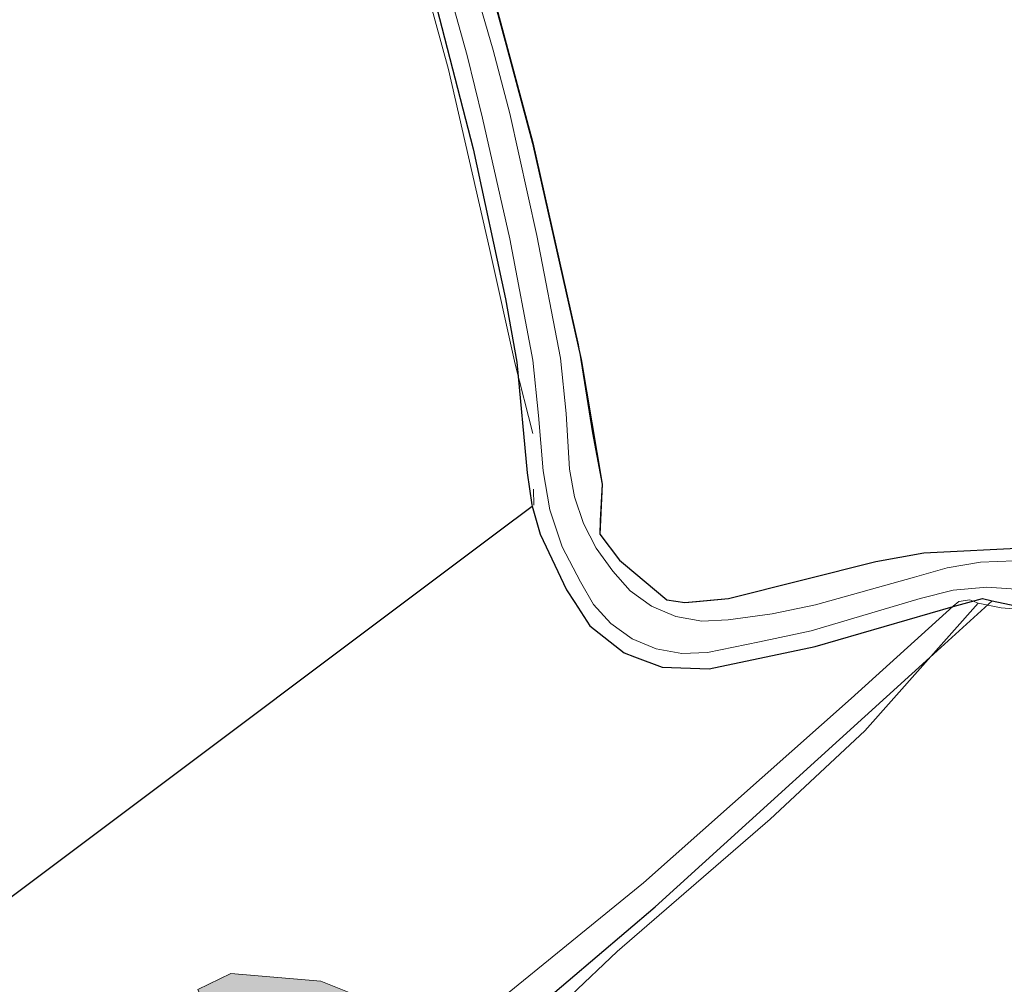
# Model space of a CAD drawing. Header units: metres. Extents: x 190798 to 192239, y 307689 to 310000.
# Tile 35 of 107: x 191078 to 191200, y 309526 to 309646. Entities that reach past the tile are written whole.
import ezdxf
from ezdxf.lldxf.tags import DXFTag

# ---------------------------------------------------------------- set-up
doc = ezdxf.new("R2010")
doc.units = ezdxf.units.M
doc.layers.add('B-WE-OG-INFO_EIS VOORZORGSMAATREGEL_ENEXIS NETBEHEER BV-GV', color=7, linetype='Continuous', lineweight=18, true_color=0xfa194b)
doc.layers.add('B-WE-OG-INFO_EIS VOORZORGSMAATREGEL_ENEXIS NETBEHEER BV-V', color=7, linetype='Continuous', lineweight=18, true_color=0xfa194b, transparency=0.8)
doc.layers.add('PH-BEST-KADASTRALE-GRENS', color=150, linetype='KG-KADASTRAAL-SO')
doc.layers.add('PH-BEST-KANTVERHARDING', color=253, linetype='Continuous', lineweight=9)
doc.styles.get("Standard").update_dxf_attribs({"font": 'arial.ttf'})
tags = doc.linetypes.add('KG-KADASTRAAL-SO', pattern='A,5.5,-2,["K",Standard,S=1.8,R=0,X=0,Y=-0.9],-2,5.5,-2,[5,NLCS.SHX,S=0.75,R=0,X=0,Y=0],-2', length=19).pattern_tags.tags
tags[6] = DXFTag(74, 10)

msp = doc.modelspace()

# ---------------------------------------------------------------- hatches: boundary and pattern name
at = {"layer": 'B-WE-OG-INFO_EIS VOORZORGSMAATREGEL_ENEXIS NETBEHEER BV-V'}
msp.add_hatch(color=256, dxfattribs=at).paths.add_polyline_path([(191175.54, 309414.26), (191145.02, 309434.56), (191100.05, 309525.64), (191104.15, 309527.64), (191115.36, 309526.7), (191129.67, 309520.96), (191140.01, 309512.61), (191161, 309484.12), (191286.38, 309526.03), (191474.94, 309572.47), (191529.24, 309514.43), (191304.98, 309458.54)])

# ---------------------------------------------------------------- linework, layer by layer
at = {"layer": 'B-WE-OG-INFO_EIS VOORZORGSMAATREGEL_ENEXIS NETBEHEER BV-GV', "flags": 128}
msp.add_lwpolyline([(191175.54, 309414.26), (191145.02, 309434.56), (191100.05, 309525.64), (191104.15, 309527.64), (191115.36, 309526.7), (191129.67, 309520.96), (191140.01, 309512.61), (191161, 309484.12), (191286.38, 309526.03), (191474.94, 309572.47), (191529.24, 309514.43), (191304.98, 309458.54)], close=True, dxfattribs=at)
at = {"layer": 'PH-BEST-KADASTRALE-GRENS'}
msp.add_line((191198.93, 309574.06), (191204.54, 309572.86), dxfattribs=at)
at = {"layer": 'PH-BEST-KADASTRALE-GRENS', "ltscale": 0.2, "flags": 128}
for points in [[(191089.7, 309748.4), (191090.94, 309747.56), (191095.53, 309743.99), (191099.86, 309740.16), (191102.29, 309737.55), (191103.16, 309736.86), (191103.78, 309737.65), (191107.87, 309734.43), (191112.25, 309726.64), (191117.23, 309713.71), (191128.11, 309678.91), (191134.91, 309656.3), (191138.41, 309643.27), (191141.69, 309631.04), (191147.75, 309604.1), (191150.36, 309588.59), (191150.07, 309582.34), (191152.52, 309579.11), (191153.01, 309578.7), (191158.41, 309574.18), (191160.67, 309573.82), (191162.11, 309573.95), (191166.09, 309574.32), (191184.42, 309578.93), (191190.42, 309580.02), (191203.64, 309580.68), (191209.28, 309578.96), (191213.24, 309575.88), (191213.91, 309575.23)], [(191117.31, 309687.68), (191117.8, 309686.14), (191120.17, 309678.63), (191129.47, 309649.17), (191134.33, 309630.33), (191138.33, 309611.65), (191139.76, 309603.76), (191141.02, 309589.99), (191141.63, 309586.01), (191141.67, 309585.85)], [(191027.23, 309500), (191137.38, 309582.63), (191141.67, 309585.85)], [(191141.67, 309585.85), (191142.65, 309582.34), (191145.93, 309575.42), (191146.96, 309573.83), (191148.85, 309570.92), (191153.11, 309567.56), (191154.4, 309567.07), (191157.85, 309565.78), (191163.68, 309565.58), (191176.89, 309568.37), (191194.07, 309573.33), (191197.7, 309574.32), (191198.93, 309574.06)], [(191130.83, 309513.68), (191131.71, 309514.43), (191156.95, 309535.94), (191191.62, 309567.42), (191198.93, 309574.06)]]:
    msp.add_lwpolyline(points, dxfattribs=at)
at = {"layer": 'PH-BEST-KANTVERHARDING', "color": 8}
for p, q in [((191141.83, 309587.96), (191141.86, 309585.96)), ((191176.93, 309573.56), (191189.26, 309576.98)), ((191176.41, 309570.31), (191189.95, 309574.32))]:
    msp.add_line(p, q, dxfattribs=at)
for points in [[(191103.99, 309737.61), (191107.95, 309734.5), (191112.34, 309726.68), (191117.32, 309713.74), (191126.99, 309682.96), (191135, 309656.33), (191141.79, 309631.07), (191147.44, 309605.93)], [(191120.71, 309678.88), (191121.9, 309674.69), (191125.17, 309662.37), (191131.25, 309640.23), (191136.35, 309617.93), (191139.56, 309603.5), (191141.75, 309594.89)], [(191138.87, 309634.71), (191136.81, 309642.63), (191134.51, 309650.49)], [(191135.47, 309634.13), (191133.56, 309641.96), (191131.39, 309649.72)], [(191145.17, 309604.26), (191142.24, 309619.53), (191138.87, 309634.71)], [(191141.74, 309604.02), (191138.88, 309619.13), (191135.47, 309634.13)], [(191147.44, 309605.93), (191149.17, 309594.98), (191150.36, 309588.59), (191150.13, 309583.99), (191150.07, 309582.34), (191152.52, 309579.11), (191158.41, 309574.18), (191160.67, 309573.82), (191166.09, 309574.32), (191184.42, 309578.93), (191190.42, 309580.02), (191203.64, 309580.68), (191209.28, 309578.96), (191213.99, 309575.3)], [(191141.74, 309604.02), (191142.45, 309597.13), (191143.01, 309590.22)], [(191145.17, 309604.26), (191145.91, 309597.36), (191146.29, 309590.43)], [(191143.01, 309590.22), (191143.84, 309585.39), (191145.41, 309580.75), (191147.68, 309576.4)], [(191146.29, 309590.43), (191146.92, 309587), (191148.05, 309583.69), (191149.64, 309580.59), (191151.68, 309577.75)], [(191189.26, 309576.98), (191193.32, 309578.17), (191197.48, 309578.86), (191201.71, 309579.03), (191205.92, 309578.7)], [(191151.68, 309577.75), (191153.86, 309575.29), (191156.53, 309573.37), (191159.55, 309572.09), (191162.79, 309571.51), (191166.07, 309571.66)], [(191147.68, 309576.4), (191149.29, 309573.59), (191151.46, 309571.2), (191154.1, 309569.32), (191157.08, 309568.06), (191160.27, 309567.47), (191163.5, 309567.59)], [(191189.95, 309574.32), (191194.05, 309575.38), (191198.26, 309575.76), (191202.48, 309575.47), (191206.6, 309574.51)], [(191197.2, 309573.76), (191196.14, 309574.16), (191194.79, 309573.96), (191194.08, 309573.37), (191181.37, 309561.88), (191155.53, 309538.91), (191128.09, 309516.61), (191099.46, 309492.42), (191074.68, 309468.91), (191048.27, 309444.24), (191049.68, 309444.02), (191051.2, 309444.13), (191053.26, 309445.4), (191066.98, 309457.36), (191085.8, 309474.04)], [(191197.2, 309573.76), (191183.08, 309557.86), (191171.27, 309546.84), (191152.24, 309530.37), (191146.48, 309524.91), (191145.3, 309523.61), (191143.49, 309521.64), (191133.84, 309513.4)], [(191166.07, 309571.66), (191171.53, 309572.42), (191176.93, 309573.56)], [(191197.2, 309573.76), (191200.06, 309573.18), (191204.69, 309572.78), (191208.04, 309571.31), (191215.51, 309567.22), (191215.84, 309566.53), (191215.63, 309565.89), (191214.82, 309565.16)], [(191163.5, 309567.59), (191169.96, 309568.93), (191176.41, 309570.31)]]:
    msp.add_lwpolyline(points, dxfattribs=at)

doc.saveas('drawing.dxf')
